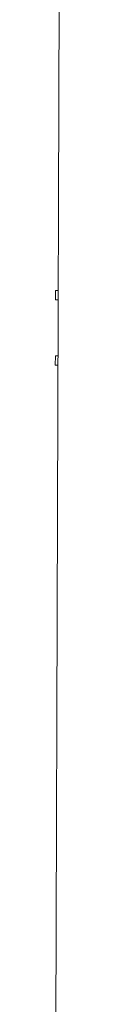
# Model space of a CAD drawing. Header units: millimetres. Extents: x 4385 to 11928, y 17253 to 36963.
# Tile 205 of 256: x 7692.94206 to 7692.95138, y 18768.05594 to 18768.58422. Entities that reach past the tile are written whole.
import ezdxf

# ---------------------------------------------------------------- set-up
doc = ezdxf.new("R2010")
doc.units = ezdxf.units.MM
doc.layers.add('БЛАГО_Ботаническая_Р$0$БЛАГО_МАФ', color=7, linetype='Continuous', lineweight=0, true_color=0x000000)

# ---------------------------------------------------------------- blocks, each defined once
blk = doc.blocks.new('БЛАГО_Ботаническая_Р$0$дио 1.15')
at = {"layer": 'БЛАГО_Ботаническая_Р$0$БЛАГО_МАФ'}
for p, q in [((-0.99065, 0.03279), (-0.98563, 0.03279)), ((-0.99065, 0.03129), (-0.99065, 0.03279)), ((-0.98563, 0.03129), (-0.98563, 0.03279)), ((-0.95552, 0.03279), (-0.9505, 0.03279)), ((-0.95552, 0.03129), (-0.95552, 0.03279)), ((-0.9505, 0.03129), (-0.9505, 0.03279)), ((1.39611, 0.03129), (-1.40011, 0.03129))]:
    blk.add_line(p, q, dxfattribs=at)
blk = doc.blocks.new('*U1064')
at = {"layer": 'БЛАГО_Ботаническая_Р$0$БЛАГО_МАФ', "color": 1, "rotation": 89.8122082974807}
blk.add_blockref('БЛАГО_Ботаническая_Р$0$дио 1.15', (7692.9781, 18769.38939), dxfattribs=at)

msp = doc.modelspace()

# ---------------------------------------------------------------- block references
msp.add_blockref('*U1064', (0, 0))

doc.saveas('drawing.dxf')
